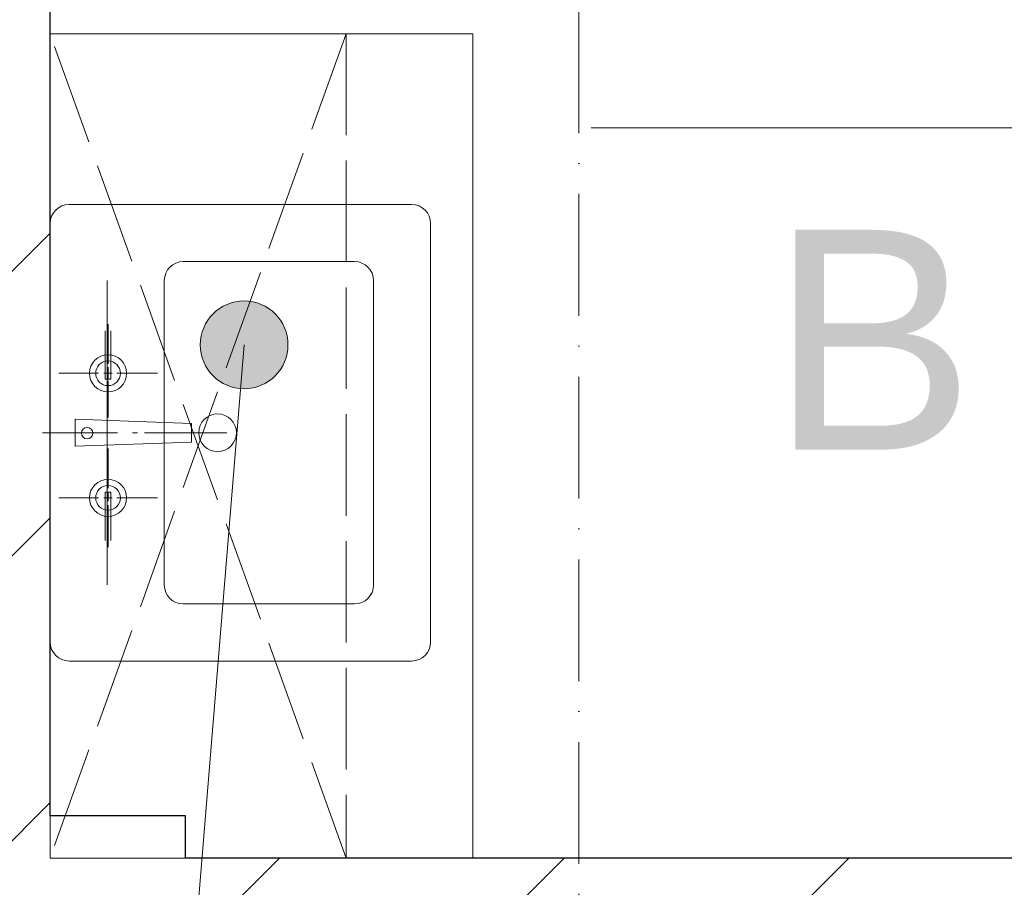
# Model space of a CAD drawing. Header units: millimetres. Extents: x 26866 to 1024070, y -428191 to 408885.
# Tile 234 of 248: x 202540 to 203705, y 397587 to 398613. Entities that reach past the tile are written whole.
import ezdxf

# ---------------------------------------------------------------- set-up
doc = ezdxf.new("R2010")
doc.units = ezdxf.units.MM
doc.header["$LTSCALE"] = 2
doc.linetypes.add('ACAD_ISO02W100', pattern=[15, 12, -3])
doc.linetypes.add('ACAD_ISO10W100', pattern=[18, 12, -3, 0, -3])
for name, color, linetype, lineweight in [('0_OPIS', 7, 'Continuous', 13), ('3DPLAN_A_TABELKA POMIESZCZEŃ', 7, 'Continuous', 0), ('A_TXT', 7, 'Continuous', 0), ('AW_MEB_KUCH', 23, 'Continuous', 0), ('Opisy', 7, 'Continuous', 13)]:
    doc.layers.add(name, color=color, linetype=linetype, lineweight=lineweight)
for name, color, linetype in [('3DPLAN_A_KRESKOWANIE 1', 253, 'Continuous'), ('3DPLAN_A_OPIS', 8, 'Continuous'), ('3DPLAN_K_NOŚNA', 7, 'Continuous')]:
    doc.layers.add(name, color=color, linetype=linetype)
doc.layers.add('FURNITURE ZD 1 500', color=7, linetype='Continuous', lineweight=13, true_color=0x9fa8a5)
doc.styles.add('ARIAL', font='arial.ttf')
doc.styles.add('TABEL1', font='txt')
pattern_1 = [(45, (23044.838, -26883.88), (-16.83798, 16.83798), [])]

# ---------------------------------------------------------------- blocks, each defined once
blk = doc.blocks.new('kondygnacja -1')
at = {"layer": '3DPLAN_A_KRESKOWANIE 1'}
h = blk.add_hatch(dxfattribs=at)
h.set_pattern_fill('ANSI31', color=256, scale=7.5, style=0)
h.set_pattern_definition(pattern_1)
h.paths.add_polyline_path([(31677.49, -24430.84), (30214.87, -24430.84), (30214.87, -24470.84), (30429.61, -24470.84), (30429.61, -24477.84), (30447.61, -24477.84), (30447.61, -24818.84), (30476.61, -24818.84), (30476.61, -24470.84), (31012.61, -24470.84), (31012.61, -24478.84), (31079.61, -24478.84), (31079.61, -24470.84), (31638.61, -24470.84), (31638.61, -25036.84), (31079.61, -25036.84), (31079.61, -25028.84), (31012.61, -25028.84), (31012.61, -25036.84), (30611.38, -25036.84), (30611.38, -25072.84), (31023.61, -25072.84), (31034.61, -25082.84), (31034.61, -25330.84), (31023.61, -25340.84), (30831.4, -25340.84, -0.038531), (30832.58, -25356.18), (30832.58, -25371.84), (31079.61, -25371.84), (31079.61, -25072.84), (31638.61, -25072.84), (31638.61, -25943.84), (30832.58, -25943.84), (30832.58, -26009.84), (31677.49, -26009.84)])
h.paths.add_polyline_path([(30682.61, -26009.84), (30832.58, -26009.84), (30832.58, -25943.84), (30760.61, -25943.84), (30760.61, -25454.67), (30735.61, -25464.58), (30735.61, -25943.84), (30682.61, -25943.84)])
h.paths.add_polyline_path([(30679.61, -25371.84), (30735.61, -25371.84), (30735.61, -25464.58), (30760.61, -25454.67), (30760.61, -25371.84), (30832.58, -25371.84), (30832.58, -25356.18, 0.038531), (30831.4, -25340.84), (30679.61, -25340.84)])
h.paths.add_polyline_path([(30355.83, -25371.84), (30425.61, -25371.84), (30425.61, -25379.84), (30463.61, -25379.84), (30463.61, -25424.74), (30471.61, -25424.74), (30471.61, -25395.84), (30533.61, -25395.84), (30533.61, -25371.84), (30576.61, -25371.84), (30576.61, -25341.84), (30472.61, -25341.84), (30472.61, -25326.84), (30427.61, -25326.84), (30427.61, -25341.84), (30355.83, -25341.84)])
h.paths.add_polyline_path([(30456.61, -25936.84), (30425.61, -25936.84), (30425.61, -25945.84), (30380.61, -25945.84), (30380.61, -26009.84), (30512.61, -26009.84), (30512.61, -25943.84), (30466.61, -25943.84), (30466.61, -25712.84), (30456.61, -25712.84)])
h.paths.add_polyline_path([(28888.61, -25941.84), (28888.61, -26009.84), (29013.61, -26009.84), (29013.61, -25941.84)])
h.paths.add_polyline_path([(28591.17, -26009.84), (28591.17, -25944.84), (28547.61, -25944.84), (28547.61, -26009.84)])
h.paths.add_polyline_path([(28624.61, -25870.53), (28654.8, -25870.53), (28654.8, -25924.53), (28624.61, -25924.53), (28624.61, -25944.84), (28591.17, -25944.84), (28591.17, -26009.84), (28713.61, -26009.84), (28713.61, -25941.84), (28672.61, -25941.84), (28672.61, -25932.84), (28657.61, -25932.84), (28657.61, -25716.84), (28624.61, -25716.84)])
h.paths.add_polyline_path([(28372.61, -25944.84), (28328.61, -25944.84), (28328.61, -25907.84), (28282.61, -25907.84), (28282.61, -25944.84), (28248.61, -25944.84), (28248.61, -26009.84), (28372.61, -26009.84)])
h.paths.add_polyline_path([(28092.61, -25563.84), (28054.61, -25563.84), (28054.61, -25383.84), (28067.6, -25383.84), (28067.61, -25375.84), (28340.61, -25375.84), (28340.61, -25341.84), (28070.61, -25341.84), (28070.61, -25332.84), (28030.61, -25332.84), (28030.61, -25395.6), (28048.71, -25395.6), (28048.71, -25449.6), (28030.61, -25449.6), (28030.61, -26009.84), (28073.61, -26009.84), (28073.61, -25944.84), (28054.61, -25944.84), (28054.61, -25668.84), (28092.61, -25668.84)])
h.paths.add_polyline_path([(27949.61, -25495.75), (27949.61, -25507.75), (27983.29, -25507.75), (27983.29, -25521.75), (27949.61, -25521.75), (27949.61, -25531.84), (27999.61, -25531.84), (27999.61, -25934.84), (27982.61, -25934.84), (27982.61, -25942.84), (27947.61, -25942.84), (27947.61, -26009.84), (28026.62, -26009.84), (28026.62, -25449.6), (27999.61, -25449.6), (27999.61, -25463.84), (27949.61, -25463.84), (27949.61, -25481.75), (27983.29, -25481.75), (27983.29, -25495.75)])
h.paths.add_polyline_path([(27982.61, -25361.84), (27952.61, -25361.84), (27952.61, -25332.84), (28026.62, -25332.84), (28026.62, -25395.6), (27999.61, -25395.6), (27999.61, -25377.84), (27982.61, -25377.84)])
h.paths.add_polyline_path([(26818.61, -25892.84), (26781.49, -25892.84), (26781.49, -26009.84), (26894.54, -26009.84), (26894.54, -25942.84), (26830.61, -25942.84), (26830.61, -25930.84), (26818.61, -25930.84)])
h.paths.add_polyline_path([(26894.54, -26009.84), (27115.94, -26009.84), (27115.94, -25942.84), (26894.54, -25942.84)])
h.paths.add_polyline_path([(27115.94, -25942.84), (27115.94, -26009.84), (27466.61, -26009.84), (27466.61, -25942.84), (27427.61, -25942.84), (27427.61, -25933.84), (27384.61, -25933.84), (27384.61, -25942.84)])
h.paths.add_polyline_path([(27641.61, -25942.84), (27641.61, -26009.84), (27802.61, -26009.84), (27802.61, -25942.84)])
h.paths.add_polyline_path([(30621.1, -25040.47), (30688.37, -25040.47), (30688.37, -25072.87), (30621.1, -25072.87)], flags=24)
h = blk.add_hatch(dxfattribs=at)
h.set_pattern_fill('ANSI31', color=256, scale=7.5, style=0)
h.set_pattern_definition(pattern_1)
h.paths.add_polyline_path([(29010.61, -24430.84), (28888.61, -24430.84), (28888.61, -24472.84), (29010.61, -24472.84)])
h.paths.add_polyline_path([(29275.57, -25037.84), (29257.61, -25037.84), (29257.61, -24471.84), (29273.61, -24471.84), (29273.61, -24468.84), (29303.61, -24468.84), (29303.61, -24430.84), (29185.61, -24430.84), (29185.61, -24471.84), (29228.61, -24471.84), (29228.61, -25049.84), (29175.02, -25049.84), (29175.02, -25053.06, 0.060091), (29177.89, -25076.84), (29272.38, -25076.84)])
h.paths.add_polyline_path([(29273.61, -25072.84), (29380.61, -25072.84), (29380.61, -25037.84), (29275.57, -25037.84), (29272.38, -25076.84), (29273.61, -25076.84)])
h.paths.add_polyline_path([(29498.61, -25037.84), (29480.61, -25037.84), (29480.61, -25072.84), (29708.61, -25072.84), (29708.61, -25039.85), (29536.61, -25039.85), (29536.61, -24939.85), (29498.61, -24939.85)])
h.paths.add_polyline_path([(29566.61, -24430.84), (29473.61, -24430.84), (29473.61, -24468.84), (29498.61, -24468.84), (29498.61, -24727.87), (29524.78, -24727.87), (29524.78, -24781.87), (29498.61, -24781.87), (29498.61, -24826.85), (29536.61, -24826.85), (29536.61, -24470.85), (29566.61, -24470.85)])
h.paths.add_polyline_path([(29736.61, -24430.84), (29736.61, -24470.85), (29828.61, -24470.85), (29828.61, -24472.85), (29873.61, -24472.85), (29873.61, -24470.85), (30016.87, -24470.85), (30016.87, -24430.84)])
h.paths.add_polyline_path([(30016.87, -24470.85), (30112.84, -24470.85), (30112.84, -24430.84), (30016.87, -24430.84)])
h.paths.add_polyline_path([(29864.61, -25141.84), (29835.61, -25141.84), (29835.61, -25153.06), (29864.61, -25153.06)])
h.paths.add_polyline_path([(29864.61, -25087.84), (29880.61, -25069.84), (30213.45, -25069.84, 0.042168), (30214.87, -25053.06), (30214.87, -25041.84), (30178.61, -25041.84), (30178.61, -24470.84), (30214.87, -24470.84), (30214.87, -24430.84), (30112.84, -24430.84), (30112.84, -24470.85), (30115.61, -24470.85), (30115.61, -24477.85), (30159.61, -24477.85), (30159.61, -25039.85), (29899.61, -25039.85), (29899.61, -25026.85), (29826.61, -25026.85), (29826.61, -25039.85), (29803.61, -25039.85), (29803.61, -25072.84), (29819.61, -25072.84), (29835.61, -25088.84), (29835.61, -25153.06), (29864.61, -25153.06)])
h.paths.add_polyline_path([(29463.61, -25369.84), (29509.61, -25369.84), (29509.61, -25408.84), (29538.61, -25408.84), (29538.61, -25366.84), (29765.61, -25366.84), (29765.61, -25448.84), (29937.61, -25448.84), (29937.61, -25366.84), (30091.06, -25366.84), (30091.06, -25356.18, -0.035999), (30092.09, -25341.84), (29880.61, -25341.84), (29864.61, -25325.84), (29864.61, -25261.84), (29835.61, -25261.84), (29835.61, -25325.84), (29819.61, -25341.84), (29463.61, -25341.84)])
h.paths.add_polyline_path([(30252.83, -25342.15), (30252.83, -25341.84), (30092.09, -25341.84, 0.035999), (30091.06, -25356.18), (30091.06, -25366.84), (30152.61, -25366.84), (30152.61, -25937.84), (30091.06, -25937.84), (30091.06, -26009.84), (30210.61, -26009.84), (30210.61, -25945.84), (30180.61, -25945.84), (30180.61, -25371.84), (30252.83, -25371.84), (30252.83, -25350.58), (30252.33, -25350.58), (30252.33, -25342.15)])
h.paths.add_polyline_path([(30081.99, -25665.13), (30231.69, -25665.13), (30231.69, -25700.22), (30081.99, -25700.22)], flags=9)
h.paths.add_polyline_path([(29875.61, -25931.84), (29829.61, -25931.84), (29829.61, -25937.84), (29781.61, -25937.84), (29781.61, -26009.84), (29917.61, -26009.84), (29917.61, -25937.84), (29875.61, -25937.84)])
h.paths.add_polyline_path([(29611.61, -26009.84), (29611.61, -25937.84), (29538.61, -25937.84), (29538.61, -25683.8), (29507.61, -25683.8), (29507.61, -25943.84), (29482.61, -25943.84), (29482.61, -26009.84)])
h.paths.add_polyline_path([(29282.81, -25653.75), (29568.72, -25653.75), (29568.72, -25738.67), (29282.81, -25738.67)], flags=9)
h.paths.add_polyline_path([(29479.61, -25623.84), (29507.61, -25623.84), (29507.61, -25683.8), (29538.61, -25683.8), (29538.61, -25498.84), (29509.61, -25498.84), (29509.61, -25608.84), (29479.61, -25608.84)])
h.paths.add_polyline_path([(29389.61, -25608.84), (29262.17, -25608.84), (29262.17, -25623.84), (29389.61, -25623.84)])
h.paths.add_polyline_path([(29312.61, -25943.84), (29275.61, -25943.84), (29275.61, -25936.84), (29262.17, -25936.84), (29262.17, -26009.84), (29312.61, -26009.84)])
h.paths.add_polyline_path([(29188.61, -26009.84), (29262.17, -26009.84), (29262.17, -25936.84), (29256.61, -25936.84), (29256.61, -25683.8), (29227.61, -25683.8), (29227.61, -25941.84), (29188.61, -25941.84)])
h.paths.add_polyline_path([(29227.61, -25683.8), (29256.61, -25683.8), (29256.61, -25623.84), (29262.17, -25623.84), (29262.17, -25608.84), (29259.61, -25608.84), (29259.61, -25369.84), (29262.17, -25369.84), (29262.17, -25356.18, 0.056395), (29259.64, -25333.84), (29224.61, -25333.84), (29224.61, -25341.84), (29157.61, -25341.84), (29157.61, -25371.84), (29227.61, -25371.84)])
h.paths.add_polyline_path([(29373.61, -25341.84), (29270.61, -25341.84), (29270.61, -25333.84), (29259.64, -25333.84, -0.056395), (29262.17, -25356.18), (29262.17, -25369.84), (29373.61, -25369.84)])
h.paths.add_polyline_path([(30170.11, -24767), (30186.53, -24767), (30186.53, -24787), (30170.11, -24787)], flags=24)
h.paths.add_polyline_path([(29566.12, -25338.58), (29633.39, -25338.58), (29633.39, -25370.98), (29566.12, -25370.98)], flags=24)
h.paths.add_polyline_path([(29957.21, -25338.58), (30024.48, -25338.58), (30024.48, -25370.98), (29957.21, -25370.98)], flags=24)
h.paths.add_polyline_path([(30179.86, -25902.33), (30243.82, -25902.33), (30243.82, -25910.46), (30179.86, -25910.46)], flags=24)
at = {"layer": 'Opisy', "ltscale": 0.5, "transparency": 33554687}
h = blk.add_hatch(color=256, dxfattribs=at)
h.dxf.hatch_style = 1
h.paths.add_polyline_path([(29285.5, -24978.7), (29275.6, -24978.7, 0.73336)])
h.paths.add_polyline_path([(29275.6, -24978.7), (29285.5, -24978.7, 0.076465), (29285.74, -24977.14, 1.165591)])
at = {"layer": '3DPLAN_K_NOŚNA'}
for p, q in [((29257.61, -25032.84), (29257.61, -24471.84)), ((29273.61, -25032.84), (29257.61, -25032.84)), ((29273.61, -25037.84), (29273.61, -25032.84)), ((29380.61, -25037.84), (29273.61, -25037.84))]:
    blk.add_line(p, q, dxfattribs=at)
at = {"layer": 'A_TXT', "linetype": 'ACAD_ISO10W100', "ltscale": 0.6}
blk.add_line((29320.12, -24138.12), (29320.12, -25214.73), dxfattribs=at)
at = {"layer": 'A_TXT', "ltscale": 0.2}
blk.add_line((29401.86, -24951.46), (29321.6, -24951.46), dxfattribs=at)
at = {"layer": 'AW_MEB_KUCH', "linetype": 'ACAD_ISO02W100', "ltscale": 0.5}
blk.add_lwpolyline([(29292.61, -24940.35), (29292.61, -25037.84), (29257.61, -24940.35), (29292.61, -24940.35), (29257.61, -25037.84)], dxfattribs=at)
at = {"layer": 'AW_MEB_KUCH', "ltscale": 0.1}
blk.add_lwpolyline([(29257.61, -25037.84), (29307.61, -25037.84), (29307.61, -24940.35), (29257.61, -24940.35)], close=True, dxfattribs=at)
at = {"layer": 'FURNITURE ZD 1 500', "lineweight": 0, "ltscale": 0.0235}
for p, q in [((29259.86, -24960.54), (29300.36, -24960.54)), ((29257.61, -25012.29), (29257.61, -24962.79)), ((29302.61, -25012.29), (29302.61, -24962.79)), ((29273.36, -24967.29), (29293.61, -24967.29)), ((29264.36, -25005.54), (29264.36, -24969.54)), ((29271.11, -25005.54), (29271.11, -24969.54)), ((29295.86, -25005.54), (29295.86, -24969.54)), ((29264.46, -24974.68), (29264.46, -24979.37)), ((29264.11, -24981.22), (29264.11, -24975.47)), ((29264.79, -24975.47), (29264.79, -24981.22)), ((29263.32, -24980.51), (29258.63, -24980.51)), ((29264.93, -24980.51), (29263.95, -24980.51)), ((29264.46, -24981.25), (29264.46, -24979.79)), ((29270.29, -24980.51), (29265.49, -24980.51)), ((29264.79, -24981.22), (29264.11, -24981.22)), ((29264.46, -24981.39), (29264.46, -24985.74)), ((29260.56, -24985.95), (29274.34, -24986.43)), ((29260.56, -24989.12), (29260.56, -24985.95)), ((29274.34, -24988.65), (29274.34, -24986.43)), ((29265.56, -24987.54), (29256.69, -24987.54)), ((29267.93, -24987.54), (29267.37, -24987.54)), ((29278.51, -24987.54), (29268.77, -24987.54)), ((29274.34, -24988.65), (29260.56, -24989.12)), ((29264.46, -24989.41), (29264.46, -24994.1)), ((29264.11, -24994.55), (29264.11, -25000.3)), ((29264.79, -24994.55), (29264.11, -24994.55)), ((29264.46, -24994.52), (29264.46, -24995.63)), ((29264.79, -25000.3), (29264.79, -24994.55)), ((29263.32, -24995.24), (29258.63, -24995.24)), ((29264.93, -24995.24), (29263.95, -24995.24)), ((29270.29, -24995.24), (29265.49, -24995.24)), ((29264.46, -24996.12), (29264.46, -25001.07)), ((29273.36, -25007.79), (29293.61, -25007.79)), ((29259.86, -25014.54), (29300.36, -25014.54))]:
    blk.add_line(p, q, dxfattribs=at)
for centre, radius in [((29264.46, -24980.51), 2.19), ((29264.46, -24980.51), 1.46), ((29277.41, -24987.54), 2.23), ((29261.98, -24987.58), 0.68), ((29264.46, -24995.24), 2.19), ((29264.46, -24995.24), 1.46)]:
    blk.add_circle(centre, radius, dxfattribs=at)
for centre, start, end in [((29259.86, -24962.79), 90, 180), ((29300.36, -24962.79), 0, 90), ((29273.36, -24969.54), 90, 180), ((29293.61, -24969.54), 0, 90), ((29273.36, -25005.54), 180, 270), ((29293.61, -25005.54), 270, 0), ((29259.86, -25012.29), 180, 270), ((29300.36, -25012.29), 270, 0)]:
    blk.add_arc(centre, 2.25, start, end, dxfattribs=at)
at = {"layer": 'Opisy', "ltscale": 0.5}
blk.add_line((29265.39, -25162.12), (29280.55, -24977.14), dxfattribs=at)
blk.add_circle((29280.55, -24977.14), 5.19, dxfattribs=at)
at = {"layer": '3DPLAN_A_OPIS', "color": 1, "lineweight": 30, "style": 'ARIAL'}
for tag, p in [('PRZESUNIĘCIE_WEJŚCIA', (27655.16, -24535.33)), ('WYŁĄCZONE', (27007.18, -24723.98)), ('Z_OPRACOWANIA', (26996.84, -24746.42)), ('WYŁĄCZONE', (30803.05, -24760.87)), ('Z_OPRACOWANIA', (30792.71, -24783.3)), ('WYŁĄCZONE', (28894.9, -24826.59)), ('Z_OPRACOWANIA', (28884.56, -24849.03)), ('POWIĘKSZENIE_WEJŚCIA', (28313.68, -25144.41)), ('POWIĘKSZENIE_WEJŚCIA', (29600.62, -25191.36)), ('POWIĘKSZENIE_WEJŚCIA', (28011.45, -25235.42)), ('WYŁĄCZONE', (29754.42, -25678.17)), ('Z_OPRACOWANIA', (29744.08, -25700.6)), ('WYJŚCIE_EWAKUACYJNE', (27763.79, -26106.07))]:
    blk.add_attdef(tag, p, '', height=12, dxfattribs=at)
at = {"layer": '3DPLAN_A_OPIS', "color": 0, "lineweight": 30, "style": 'ARIAL'}
for tag, p in [('UGUL_1', (29350.3, -24586.01)), ('UGUL_2', (29622.92, -24586.01)), ('UGUL_3', (29833.15, -24586.01))]:
    blk.add_attdef(tag, p, '', height=12, dxfattribs=at)
at = {"layer": '3DPLAN_A_TABELKA POMIESZCZEŃ', "ltscale": 0.5, "style": 'ARIAL'}
for tag, p in [('KURTYNA', (27861.91, -26064.85)), ('POWIETRZNA', (27861.91, -26084.56))]:
    blk.add_attdef(tag, p, '', height=12, dxfattribs=at)
at = {"layer": 'A_TXT', "ltscale": 0.2, "insert": (29342.75, -24989.54), "char_height": 26, "width": 72.9007, "attachment_point": 7, "style": 'TABEL1'}
blk.add_mtext('{\\fArial|b0|i0|c238|p34;B}', dxfattribs=at)

msp = doc.modelspace()

# ---------------------------------------------------------------- block references
at = {"layer": '0_OPIS', "xscale": 10, "yscale": 10, "zscale": 10}
msp.add_blockref('kondygnacja -1', (-90000, 648000), dxfattribs=at)

doc.saveas('drawing.dxf')
